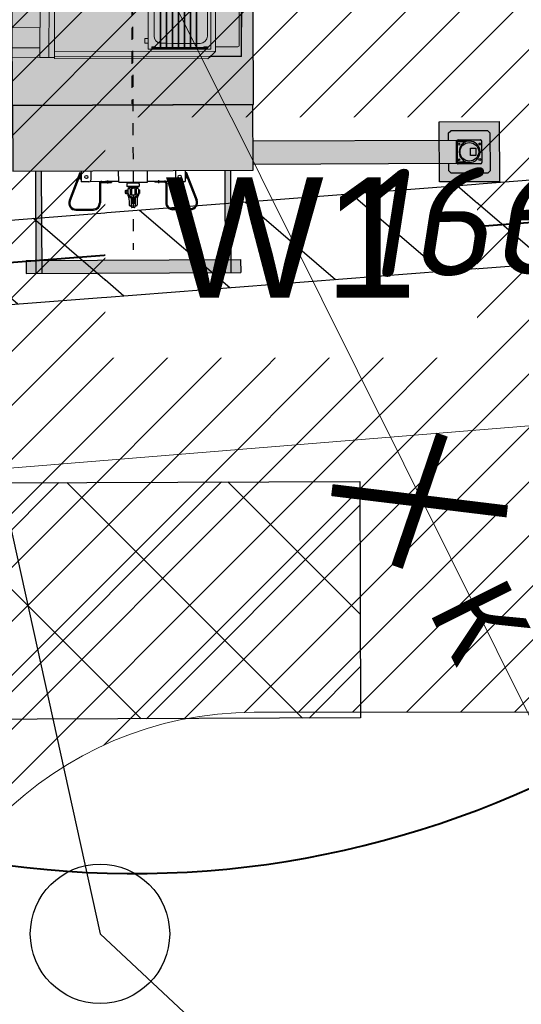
# Model space of a CAD drawing. Header units: millimetres. Extents: x 528565 to 529698, y -48331 to -46821.
# Tile 20 of 53: x 528973.91 to 528978.09, y -47343.56 to -47335.37. Entities that reach past the tile are written whole.
import ezdxf
from ezdxf.enums import TextEntityAlignment as Align

# ---------------------------------------------------------------- set-up
doc = ezdxf.new("R2010")
doc.units = ezdxf.units.MM
doc.linetypes.add('AI-Linetype-203', pattern=[2.3202209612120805, 1.784703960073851, -0.1785056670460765, 0.1785056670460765, -0.1785056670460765])
doc.linetypes.add('LU197', pattern=[9, 8, -1])
doc.layers.get('Defpoints').update_dxf_attribs({"color": 140})
for name, color, linetype, lineweight in [('!ПОС_траншея', 42, 'Continuous', 40), ('02 План', 7, 'Continuous', 25), ('1', 7, 'Continuous', 13), ('_ПР_КЛ_10', 10, 'ОПС_W2', 30), ('ELEKTROSET_', 6, 'LU1191', 9), ('KANALIZACIA', 1, 'LU197', 13), ('OTMETKI', 7, 'Continuous', 13), ('ГП ГП', 10, 'ОПС_W2', 30), ('электрика', 1, 'Continuous', 40), ('ЭС', 1, 'Continuous', 60)]:
    doc.layers.add(name, color=color, linetype=linetype, lineweight=lineweight)
doc.layers.add('ГП ОСИ', color=7, linetype='Continuous')
doc.layers.add('ГП СЕТИ', color=7, linetype='Continuous')
doc.styles.add('ESKD1', font='txt', dxfattribs={"width": 1.2, "oblique": 14.99430549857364})
doc.styles.add('GOST 2.304', font='CS_Gost2304.shx', dxfattribs={"oblique": 15})
doc.styles.add('SIMPLEX_K', font='txt')
doc.styles.get("Standard").update_dxf_attribs({"font": 'arial.ttf'})
doc.styles.add('Standard_k', font='simplex.shx', dxfattribs={"oblique": 10})
doc.styles.add('ОПС', font='arial.ttf')
doc.linetypes.add('LU1191', pattern='A,1,-2,0.29,[131,ltypeshp01.shx,S=1.3,R=180,X=0.9229999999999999,Y=0.65],0.29,[131,ltypeshp01.shx,S=1.3,R=180,X=1.3,Y=0.65],5,[131,ltypeshp01.shx,S=1.3,R=0,X=-1.3,Y=-0.65],0.58,[131,ltypeshp01.shx,S=1.3,R=0,X=-1.3,Y=-0.65],-2,3', length=14.16)
doc.linetypes.add('LU1193', pattern='A,1,-2,[131,ltypeshp01.shx,S=1.3,R=180,X=1.3,Y=0.65],6,[131,ltypeshp01.shx,S=1.3,R=0,X=-1.3,Y=-0.65],-2,3', length=14)
doc.linetypes.add('ОПС_W2', pattern='A,10,-0.5,["W2",ОПС,S=1,R=0,X=0,Y=-0.5],-2.5', length=13)
doc.linetypes.add('пути', pattern='A,3.81,[130,ltypeshp.shx,S=6.35,R=0,X=0,Y=0],3.81', length=7.62)
doc.dimstyles.new('ISO-25', dxfattribs={"dimtxt": 2.5, "dimasz": 2.5, "dimexe": 1.25, "dimexo": 0.625, "dimtad": 1, "dimtxsty": 'Standard', "dimcen": 2.5, "dimadec": 0, "dimazin": 0, "dimtfac": 1, "dimtmove": 0, "dimatfit": 3, "dimfxl": 0, "dimarcsym": 0})

# ---------------------------------------------------------------- blocks, each defined once
blk = doc.blocks.new('*U47')
at = {"lineweight": 30}
h = blk.add_hatch(dxfattribs=at)
h.set_pattern_fill('ANSI31', color=6, scale=4.999999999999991, angle=308.1633310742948, style=0)
h.set_pattern_definition([(353.1633310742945, (-0.3089526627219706, 0.3931262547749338), (0.074399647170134, 0.6205559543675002), [])])
h.paths.add_polyline_path([(0.216266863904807, -0.2751883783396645), (-8.432510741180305, -7.072146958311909), (-8.865044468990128, -6.52177020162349), (-0.2162668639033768, 0.2751883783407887)])
at = {"color": 6, "lineweight": 30}
for p, q in [((-0.2162668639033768, 0.2751883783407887), (-8.865044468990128, -6.52177020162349)), ((0.216266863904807, -0.2751883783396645), (-8.432510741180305, -7.072146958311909))]:
    blk.add_line(p, q, dxfattribs=at)
blk = doc.blocks.new('OSI_ZDAN')
at = {"layer": '_ПР_КЛ_10', "color": 0, "linetype": 'Continuous', "lineweight": 0}
blk.add_circle((0, 0), 3.2, dxfattribs=at)
at = {"layer": '_ПР_КЛ_10', "color": 0, "linetype": 'Continuous', "lineweight": 0, "style": 'ESKD1', "oblique": 14.99430549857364, "width": 1.2}
blk.add_attdef('NAME', text='', height=2.6, dxfattribs=at).set_placement((-0.3, 0), align=Align.MIDDLE_CENTER)
blk = doc.blocks.new('A$C7B8D562C')
h = blk.add_hatch()
h.set_pattern_fill('ANSI37', color=5, scale=0.5)
h.set_pattern_definition([(45, (0, 0), (-1.122532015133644, 1.122532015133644), []), (135, (0, 0), (-1.122532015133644, -1.122532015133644), [])])
h.paths.add_polyline_path([(42.87604725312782, 31.11884448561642), (40.36786101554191, 31.10685548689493), (40.35140835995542, 21.48633293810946), (42.19691430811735, 20.81187817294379), (42.8589030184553, 21.09392811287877)])
h.paths.add_polyline_path([(43.6760567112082, 31.11913691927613, -0.4142135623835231), (43.58870562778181, 31.20678728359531), (42.87619973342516, 31.20800578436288), (42.87604725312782, 31.11884448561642), (43.67606275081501, 31.12266851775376), (43.67620635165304, 31.20663764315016), (43.58870562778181, 31.20678728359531, 0.4142135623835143), (43.6760567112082, 31.11913691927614), (43.67606275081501, 31.12266851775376), (42.87604725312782, 31.11884448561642), (42.8589030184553, 21.09392811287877), (42.84962928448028, 15.67120675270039), (43.64974974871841, 15.73640891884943)])
h.paths.add_polyline_path([(42.85800748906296, 20.57027643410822), (40.35140835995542, 21.48633293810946), (40.34111395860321, 15.46678674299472), (42.84962928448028, 15.67120675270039)])
h.paths.add_polyline_path([(41.25465545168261, 19.65951104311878, -1), (41.42962045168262, 19.66309504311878, -1)], flags=16)
h.paths.add_polyline_path([(42.84962928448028, 15.67120675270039), (40.34111395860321, 15.46678674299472), (40.33880571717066, 14.11706610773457), (42.84699195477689, 14.12905510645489)])
h.paths.add_polyline_path([(43.64974974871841, 15.73640891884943), (42.84962928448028, 15.67120675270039), (42.84699195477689, 14.1290551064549), (43.64700745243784, 14.1328791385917)])
h.paths.add_polyline_path([(37.05643591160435, 19.80431048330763), (41.83567665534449, 19.82284435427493), (42.04602247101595, 21.17744944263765), (37.26678172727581, 21.15891557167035)], flags=9)
h.paths.add_polyline_path([(37.46629878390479, 16.411843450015), (42.24553952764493, 16.43037732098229), (42.45588534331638, 17.78498240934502), (37.67664459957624, 17.76644853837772)], flags=9)
at = {"layer": '_ПР_КЛ_10', "linetype": 'ByBlock', "lineweight": 0, "const_width": 0.1, "flags": 128}
for points in [[(38.46972493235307, 15.2992514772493), (38.09541763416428, 14.1989354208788)], [(37.55278536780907, 14.83777527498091), (39.01235719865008, 14.66041162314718)]]:
    blk.add_lwpolyline(points, dxfattribs=at)
at = {"layer": 'ELEKTROSET_', "linetype": 'LU1193', "flags": 128}
blk.add_lwpolyline([(14.30223000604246, 14.6397980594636), (14.25185618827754, 13.34076173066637), (43.64974974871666, 15.73640891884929)], dxfattribs=at)
at = {"layer": 'KANALIZACIA'}
blk.add_line((31.73573597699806, 27.94035318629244), (43.81564220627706, 3.683484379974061), dxfattribs=at)
at = {"layer": 'ГП СЕТИ', "color": 25}
for p, q in [((34.35450869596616, 16.90339375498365), (35.6228607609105, 11.14578672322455)), ((35.6228607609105, 11.14578672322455), (37.69825168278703, 9.209906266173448))]:
    blk.add_line(p, q, dxfattribs=at)
blk.add_circle((35.6228607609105, 11.14578672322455), 0.58, dxfattribs=at)
at = {"layer": 'ГП ОСИ', "color": 5, "linetype": 'Continuous', "lineweight": 30, "ltscale": 0.4807692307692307, "xscale": 0.4807692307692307, "yscale": 0.4807692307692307, "zscale": 0.4807692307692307}
blk.add_blockref('OSI_ZDAN', (40.33041694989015, 9.211819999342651), dxfattribs=at).add_auto_attribs({'NAME': 'Г'})
at = {"layer": 'KANALIZACIA', "linetype": 'Continuous', "lineweight": 13, "style": 'SIMPLEX_K'}
blk.add_text('К', height=0.700006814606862, rotation=296.4732772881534, dxfattribs=at).set_placement((38.78534814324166, 13.75279312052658), align=Align.MIDDLE)
at = {"layer": 'OTMETKI', "style": 'Standard_k', "oblique": 10}
blk.add_text('166.34', height=0.9000087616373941, rotation=1.173488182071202, dxfattribs=at).set_placement((37.70869193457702, 17.50237332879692), align=Align.TOP_LEFT)
blk = doc.blocks.new('кабина_сверху_55713')
blk.add_hatch(color=40).paths.add_polyline_path([(-2512.000000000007, 341.9999999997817), (-2512.000000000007, 353.0520242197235), (-2503, 353.0520242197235), (-2503.000000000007, 405.0520242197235), (-2564.944039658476, 405.0520242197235), (-2564.982217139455, 425.139831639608), (-2572.519081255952, 425.132030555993), (-2572.609546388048, 512.5331456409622), (-2560.000000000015, 512.5461972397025), (-2560.000000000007, 691.7621169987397), (-2569.790402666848, 691.7621169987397), (-2569.79040266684, 1200.000000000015), (-3245.242671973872, 1200.000000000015, 0.1127220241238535), (-3245.242671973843, -1200.000000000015), (-2569.790402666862, -1200.000000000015), (-2569.79040266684, -341.9666332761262), (-1625.11763356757, -342.0000000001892), (-1625.117633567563, -1232.000000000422), (-644.5483605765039, -1232.000000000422), (-644.5483605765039, -1242.191115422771), (633.7996093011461, -1242.191115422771), (653.7519837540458, -1222.238740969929), (913.3767416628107, -1222.238740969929), (913.3767416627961, -299.9999999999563), (1500.000000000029, -299.9999999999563), (1500.000000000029, 300.0000000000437), (710, 300.0000000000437), (710, 804.9999999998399), (-355, 805.0000000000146), (-685.0106382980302, 341.9999999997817)])
at = {"linetype": 'AI-Linetype-203'}
blk.add_line((-2.91038304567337e-11, 1616.226126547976), (2.91038304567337e-11, -1616.226126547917), dxfattribs=at)
at = {"lineweight": 20, "ltscale": 5}
for p, q in [((-690, -322.0000000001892), (-690, -1232.000000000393)), ((-765, -341.874979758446), (-765, -1232.000000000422)), ((-765, -985.3600503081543), (-1359.999999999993, -985.3600503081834)), ((-1439.999999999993, -1152.000000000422), (-765.0000000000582, -1152.000000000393)), ((-765.0000000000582, -1232.000000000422), (-1439.999999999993, -1232.000000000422)), ((-765.0000000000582, -1232.000000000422), (-690.0000000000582, -1232.000000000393)), ((-689.9999999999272, -1232.000000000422), (-644.5483605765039, -1232.000000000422))]:
    blk.add_line(p, q, dxfattribs=at)
at = {"lineweight": 20}
for p, q in [((-644.5483605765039, -1242.191115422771), (-644.5483605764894, -352.2863665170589)), ((908.6102886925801, -1218.831850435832), (908.6102886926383, -375.8318504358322)), ((913.3767416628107, -1222.238740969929), (913.3767416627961, -372.3701594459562)), ((135.4516394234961, -1162.2387409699), (135.4516394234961, -432.2387409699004)), ((235.4516394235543, -1149.7387409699), (235.4516394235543, -444.7387409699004)), ((241.4516394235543, -444.7387409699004), (241.4516394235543, -1149.7387409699)), ((285.4516394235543, -1149.7387409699), (285.4516394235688, -444.7387409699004)), ((291.4516394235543, -444.7387409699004), (291.4516394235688, -1149.7387409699)), ((335.4516394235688, -1149.7387409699), (335.4516394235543, -444.7387409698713)), ((341.4516394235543, -444.7387409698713), (341.4516394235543, -1149.7387409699)), ((385.4516394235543, -444.7387409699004), (385.4516394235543, -984.6550287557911)), ((391.4516394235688, -981.8018143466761), (391.4516394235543, -444.7387409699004)), ((435.4516394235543, -444.7387409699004), (435.4516394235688, -980.2291700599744)), ((441.4516394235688, -980.5058578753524), (441.4516394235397, -444.7387409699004)), ((485.4516394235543, -444.7387409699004), (485.4516394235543, -970.8250736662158)), ((491.4516394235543, -968.2227299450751), (491.4516394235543, -444.7387409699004)), ((535.4516394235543, -444.7387409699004), (535.4516394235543, -956.093618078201)), ((541.4516394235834, -1149.7387409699), (541.4516394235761, -444.7387409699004)), ((657.4516394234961, -1162.2387409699), (657.4516394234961, -432.2387409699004)), ((695.4516394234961, -413.938396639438), (695.4516394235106, -1180.539085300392)), ((893.4292912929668, -1132.331850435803), (893.4292912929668, -462.331850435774)), ((185.4516394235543, -541.3044502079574), (185.4516394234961, -1053.304450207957)), ((628.4516394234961, -1053.304450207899), (628.4516394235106, -541.3044502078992)), ((385.4516394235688, -1149.7387409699), (385.4516394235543, -609.8224531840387)), ((391.4516394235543, -612.6756675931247), (391.4516394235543, -1149.7387409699)), ((435.4516394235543, -1149.738740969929), (435.4516394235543, -614.2483118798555)), ((441.4516394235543, -613.9716240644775), (441.4516394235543, -1149.7387409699)), ((485.4516394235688, -1149.7387409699), (485.4516394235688, -623.652408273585)), ((491.4516394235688, -626.2547519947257), (491.4516394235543, -1149.7387409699)), ((535.4516394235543, -1149.7387409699), (535.4516394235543, -638.3838638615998)), ((107.9516394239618, -1072.2387409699), (135.4516394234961, -1072.238740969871)), ((107.9516394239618, -1112.2387409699), (107.9516394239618, -1072.2387409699)), ((135.4516394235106, -1112.2387409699), (107.9516394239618, -1112.2387409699)), ((166.4516394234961, -1142.238740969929), (196.4516394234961, -1142.238740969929)), ((166.4516394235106, -1157.238740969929), (166.4516394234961, -1142.238740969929)), ((235.4516394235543, -1146.738740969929), (186.4516394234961, -1146.7387409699)), ((186.4516394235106, -1152.738740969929), (186.4516394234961, -1146.738740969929)), ((196.4516394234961, -1142.238740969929), (196.4516394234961, -1146.738740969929)), ((285.4516394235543, -1146.7387409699), (241.4516394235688, -1146.738740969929)), ((245.4516394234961, -1113.304450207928), (285.4516394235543, -1113.304450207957)), ((291.4516394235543, -1113.304450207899), (335.4516394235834, -1113.304450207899)), ((335.4516394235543, -1146.7387409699), (291.4516394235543, -1146.7387409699)), ((341.4516394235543, -1113.30445020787), (385.4516394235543, -1113.304450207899)), ((385.4516394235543, -1146.7387409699), (341.4516394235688, -1146.7387409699)), ((391.4516394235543, -1113.304450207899), (435.4516394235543, -1113.304450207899)), ((435.4516394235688, -1146.7387409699), (391.4516394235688, -1146.7387409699)), ((441.4516394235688, -1113.304450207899), (485.4516394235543, -1113.304450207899)), ((485.4516394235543, -1146.7387409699), (441.4516394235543, -1146.7387409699)), ((491.4516394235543, -1113.304450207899), (535.4516394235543, -1113.304450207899)), ((535.4516394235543, -1146.738740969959), (491.4516394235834, -1146.738740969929)), ((541.4516394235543, -1113.304450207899), (568.4516394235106, -1113.304450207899)), ((610.4516394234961, -1146.738740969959), (541.4516394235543, -1146.738740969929)), ((630.4516394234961, -1142.238740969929), (600.4516394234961, -1142.238740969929)), ((600.4516394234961, -1142.238740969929), (600.4516394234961, -1146.738740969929)), ((610.4516394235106, -1152.738740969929), (610.4516394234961, -1146.738740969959)), ((630.4516394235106, -1157.238740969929), (630.4516394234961, -1142.238740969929)), ((695.4516394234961, -1142.331850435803), (883.4292912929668, -1142.331850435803)), ((-644.5483605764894, -1180.539085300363), (695.4516394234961, -1180.539085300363)), ((-644.5483605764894, -1222.238740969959), (653.7519837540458, -1222.238740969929)), ((657.4516394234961, -1162.238740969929), (135.4516394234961, -1162.238740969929)), ((196.4516394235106, -1157.238740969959), (166.4516394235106, -1157.238740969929)), ((610.4516394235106, -1152.738740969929), (186.4516394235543, -1152.738740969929)), ((196.4516394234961, -1152.738740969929), (196.4516394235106, -1157.238740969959)), ((241.4516394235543, -1149.7387409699), (235.4516394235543, -1149.7387409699)), ((291.4516394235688, -1149.7387409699), (285.4516394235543, -1149.7387409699)), ((341.4516394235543, -1149.7387409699), (335.4516394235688, -1149.7387409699)), ((391.4516394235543, -1149.7387409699), (385.4516394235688, -1149.7387409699)), ((441.4516394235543, -1149.7387409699), (435.4516394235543, -1149.738740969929)), ((491.4516394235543, -1149.7387409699), (485.4516394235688, -1149.7387409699)), ((541.4516394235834, -1149.7387409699), (535.4516394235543, -1149.7387409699)), ((600.4516394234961, -1152.7387409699), (600.4516394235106, -1157.238740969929)), ((600.4516394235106, -1157.238740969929), (630.4516394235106, -1157.238740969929)), ((695.4516394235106, -1180.539085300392), (633.7996093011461, -1242.191115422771)), ((653.7519837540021, -1222.238740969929), (913.3767416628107, -1222.238740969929)), ((657.1588742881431, -1218.831850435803), (908.6102886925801, -1218.831850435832)), ((-644.5483605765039, -1242.191115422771), (633.7996093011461, -1242.191115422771))]:
    blk.add_line(p, q, dxfattribs=at)
blk.add_lwpolyline([(-1625.117633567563, -1232.000000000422), (-644.5483605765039, -1232.000000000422), (-644.5483605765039, -1242.191115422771), (633.7996093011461, -1242.191115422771), (653.7519837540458, -1222.238740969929), (913.3767416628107, -1222.238740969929), (913.3767416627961, -299.9999999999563)], dxfattribs=at)
for centre in [(176.4516394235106, -1149.738740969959), (620.4516394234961, -1149.738740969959)]:
    blk.add_circle(centre, 4.5, dxfattribs=at)
for centre, radius, start, end in [((245.4516394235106, -1053.304450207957), 60, 180, 260.4059317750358), ((568.4516394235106, -1053.304450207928), 60, 270, 0), ((245.4516394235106, -1053.304450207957), 60, 266.1774462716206, 270), ((883.4292912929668, -1132.331850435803), 10, 270, 0)]:
    blk.add_arc(centre, radius, start, end, dxfattribs=at)
blk = doc.blocks.new('база_сверху_55713')
h = blk.add_hatch(color=254)
h.dxf.hatch_style = 1
h.paths.add_polyline_path([(-1627.499999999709, -1004.580590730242), (2052.499999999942, -1004.580590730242), (2052.499999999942, 1004.580590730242), (-1627.499999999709, 1004.580590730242)])
h.paths.add_polyline_path([(-1627.499999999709, 1000), (-2172.500000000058, 1000), (-2172.500000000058, -1000), (-1627.499999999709, -1000)])
h.paths.add_polyline_path([(2562.500000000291, 1000), (2052.499999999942, 1000), (2052.499999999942, -1000), (2562.500000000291, -1000)])
h = blk.add_hatch(color=254)
h.dxf.hatch_style = 1
h.paths.add_polyline_path([(-2916.236259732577, 763.4376102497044), (-3024.291425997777, 763.4376102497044), (-3024.291425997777, -763.4376102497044), (-2916.236259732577, -763.4376102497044)])
h.paths.add_polyline_path([(-2172.500000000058, 811.34913899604), (-2916.236259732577, 811.34913899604), (-2916.236259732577, 763.4376102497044), (-2172.500000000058, 763.4376102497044)])
h.paths.add_polyline_path([(-2916.236259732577, 811.34913899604), (-3024.291425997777, 811.34913899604), (-3024.291425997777, 763.4376102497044), (-2916.236259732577, 763.4376102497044)])
h.paths.add_polyline_path([(-2916.236259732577, 892.9528374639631), (-3024.291425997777, 892.9528374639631), (-3024.291425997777, 811.34913899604), (-2916.236259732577, 811.34913899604)])
h.paths.add_polyline_path([(-2916.236259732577, -763.4376102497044), (-3024.291425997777, -763.4376102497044), (-3024.291425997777, -811.34913899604), (-2916.236259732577, -811.34913899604)])
h.paths.add_polyline_path([(-2916.236259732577, -811.34913899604), (-3024.291425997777, -811.34913899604), (-3024.291425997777, -892.9528374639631), (-2916.236259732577, -892.9528374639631)])
h.paths.add_polyline_path([(-2172.500000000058, -763.4376102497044), (-2916.236259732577, -763.4376102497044), (-2916.236259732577, -811.34913899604), (-2172.500000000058, -811.34913899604)])
h = blk.add_hatch(color=252)
h.dxf.hatch_style = 1
h.paths.add_polyline_path([(-1929.336524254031, -2689.5), (-1932.836524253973, -2689.5), (-1932.836524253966, -2698.334848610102, -0.2982166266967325), (-1926.836524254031, -2707.5), (-1926.836524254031, -2892.5, -0.4142135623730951), (-1936.836524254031, -2902.5), (-2116.836524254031, -2902.5, -0.4142135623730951), (-2126.836524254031, -2892.5), (-2126.836524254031, -2707.5, -0.2982166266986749), (-2120.836524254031, -2698.334848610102), (-2120.836524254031, -2689.5), (-2124.336524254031, -2689.5), (-2124.336524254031, -1000.000000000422), (-1929.336524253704, -1000.000000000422)])
blk.add_hatch(color=44).paths.add_polyline_path([(-2276.50465798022, -2550.000000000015), (-1776.504657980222, -2550.000000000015), (-1776.504657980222, -3050.000000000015), (-2276.50465798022, -3050.000000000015)])
h = blk.add_hatch(color=251)
h.dxf.hatch_style = 1
h.paths.add_polyline_path([(-1871.836524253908, -2975), (-1851.836524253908, -2955), (-1851.836524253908, -2645), (-1871.836524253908, -2625), (-1929.336524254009, -2625), (-1929.336524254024, -2689.499999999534), (-1932.836524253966, -2689.499999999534), (-1932.836524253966, -2698.334848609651, -0.2982166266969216), (-1926.836524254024, -2707.499999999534), (-1926.836524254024, -2892.499999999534, -0.4142135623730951), (-1936.836524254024, -2902.499999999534), (-2116.836524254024, -2902.499999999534, -0.4142135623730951), (-2126.836524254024, -2892.499999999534), (-2126.836524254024, -2707.499999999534, -0.2982166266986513), (-2120.836524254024, -2698.334848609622), (-2120.836524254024, -2689.499999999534), (-2124.336524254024, -2689.499999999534), (-2124.336524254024, -2625), (-2181.836524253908, -2625), (-2201.836524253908, -2645), (-2201.836524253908, -2955), (-2181.836524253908, -2975)])
for p, q in [((-2916.236259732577, 892.9528374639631), (-3024.291425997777, 892.9528374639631)), ((-2232.976319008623, 450.541609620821), (-2423.057921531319, 523.5071005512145)), ((-2185.865527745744, 442.0977761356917), (-2419.832609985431, 531.9093243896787)), ((-2499.976319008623, 476.8280792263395), (-2499.976319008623, 330.4999999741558)), ((-2490.976319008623, 476.8280792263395), (-2490.976319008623, 330.4999999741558)), ((-2265.976319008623, 367.4999999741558), (-2265.976319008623, 432.4999999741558)), ((-2172.500000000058, 432.4999999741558), (-2265.976319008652, 432.4999999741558)), ((-2232.976319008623, 448.9999999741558), (-2238.476319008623, 442.2999999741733)), ((-2238.476319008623, 442.2999999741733), (-2238.476319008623, 432.4999999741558)), ((-2211.476319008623, 442.2999999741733), (-2238.476319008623, 442.2999999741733)), ((-2232.976319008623, 451.4999999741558), (-2216.976319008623, 451.4999999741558)), ((-2232.976319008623, 451.4999999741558), (-2232.976319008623, 448.9999999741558)), ((-2216.976319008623, 448.9999999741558), (-2232.976319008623, 448.9999999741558)), ((-2232.976319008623, 442.2999999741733), (-2232.976319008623, 432.4999999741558)), ((-2216.976319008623, 451.4999999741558), (-2216.976319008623, 448.9999999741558)), ((-2216.976319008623, 448.9999999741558), (-2211.476319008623, 442.2999999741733)), ((-2216.976319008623, 442.2999999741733), (-2216.976319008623, 432.4999999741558)), ((-2211.476319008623, 442.2999999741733), (-2211.476319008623, 432.4999999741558)), ((-2189.090839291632, 433.6955522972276), (-2211.476319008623, 442.288532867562)), ((-2260.976319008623, 356.319660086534), (-2260.976319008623, 119.9999999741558)), ((-2172.500000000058, 352.5172434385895), (-2250.976319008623, 352.4999999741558)), ((-2278.976319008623, 280.4999999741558), (-2440.976319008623, 280.4999999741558)), ((-2278.976319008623, 271.4999999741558), (-2440.976319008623, 271.4999999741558)), ((-2269.976319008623, 262.4999999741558), (-2269.976319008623, 180.4999999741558)), ((-2253.968565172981, 212.4999999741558), (-2278.959709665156, 212.4999999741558)), ((-2260.976319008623, 180.4999999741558), (-2269.976319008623, 180.4999999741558)), ((-2268.976319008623, 119.9999999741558), (-2268.976319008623, -120.0000000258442)), ((-2268.976319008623, 119.9999999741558), (-2172.500000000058, 119.9999999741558)), ((-2480.608457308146, -10.0000000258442), (-2480.608457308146, 9.999999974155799)), ((-2459.273267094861, 13.9999999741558), (-2476.608457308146, 13.9999999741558)), ((-2466.818460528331, 25.71869340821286), (-2468.257335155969, 13.9999999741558)), ((-2466.818460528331, 25.71869340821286), (-2467.099908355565, 23.94516748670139)), ((-2405.052310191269, 16.9999999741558), (-2460.367251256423, 16.9999999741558)), ((-2378.54718785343, 34.4999999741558), (-2456.892999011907, 34.4999999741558)), ((-2389.923121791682, 9.999999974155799), (-2449.137174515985, 9.999999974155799)), ((-2405.052310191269, 9.999999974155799), (-2405.052310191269, 16.9999999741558)), ((-2392.135387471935, 21.9999999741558), (-2395.819256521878, 21.9999999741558)), ((-2392.135387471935, 13.9999999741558), (-2392.135387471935, 27.9999999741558)), ((-2380.94877730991, 31.9999999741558), (-2388.135387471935, 31.9999999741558)), ((-2327.976319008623, 43.9999999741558), (-2377.654331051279, 43.9999999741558)), ((-2376.94877730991, -28.0000000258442), (-2376.94877730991, 27.9999999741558)), ((-2365.650102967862, 21.9999999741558), (-2376.94877730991, 21.9999999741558)), ((-2370.91495044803, 13.9999999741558), (-2376.94877730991, 13.9999999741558)), ((-2320.107486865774, 13.9999999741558), (-2376.94877730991, 13.9999999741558)), ((-2371.84467269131, 21.9999999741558), (-2372.503486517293, 16.63439194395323)), ((-2322.976319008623, 24.9999999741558), (-2365.650102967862, 24.9999999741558)), ((-2365.650102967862, 24.9999999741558), (-2365.650102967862, 21.9999999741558)), ((-2333.976319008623, 59.9999999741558), (-2363.976319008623, 59.9999999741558)), ((-2363.976319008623, 59.9999999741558), (-2363.976319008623, 43.9999999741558)), ((-2338.976319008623, 65.9999999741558), (-2358.976319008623, 65.9999999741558)), ((-2358.976319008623, 65.9999999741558), (-2358.976319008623, 59.9999999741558)), ((-2348.976319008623, 59.9999999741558), (-2348.976319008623, 43.9999999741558)), ((-2338.976319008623, 65.9999999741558), (-2338.976319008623, 59.9999999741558)), ((-2333.976319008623, 59.9999999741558), (-2333.976319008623, 43.9999999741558)), ((-2326.476319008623, 24.9999999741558), (-2325.449151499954, 16.63439194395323)), ((-2322.976319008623, 24.9999999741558), (-2322.976319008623, 38.9999999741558)), ((-2313.398135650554, 32.4999999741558), (-2322.976319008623, 32.4999999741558)), ((-2320.107486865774, 13.9999999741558), (-2318.38850301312, -2.584420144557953e-08)), ((-2308.898135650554, 38.4999999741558), (-2313.398135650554, 38.4999999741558)), ((-2313.398135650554, -38.5000000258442), (-2313.398135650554, 38.4999999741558)), ((-2305.898135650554, -47.0000000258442), (-2305.898135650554, 46.9999999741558)), ((-2282.398135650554, 51.4999999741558), (-2301.398135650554, 51.4999999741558)), ((-2277.898135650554, -47.0000000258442), (-2277.898135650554, 46.9999999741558)), ((-2268.976319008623, 42.4999999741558), (-2277.898135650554, 42.4999999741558)), ((-2459.273267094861, -14.0000000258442), (-2476.608457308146, -14.0000000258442)), ((-2468.257335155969, -14.0000000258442), (-2466.818460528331, -25.71869345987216)), ((-2466.818460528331, -25.71869345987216), (-2467.099908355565, -23.94516753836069)), ((-2405.052310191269, -17.0000000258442), (-2460.367251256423, -17.0000000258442)), ((-2378.54718785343, -34.5000000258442), (-2456.892999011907, -34.5000000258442)), ((-2389.923121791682, -10.0000000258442), (-2449.137174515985, -10.0000000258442)), ((-2405.052310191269, -17.0000000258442), (-2405.052310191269, -10.0000000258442)), ((-2392.135387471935, -22.0000000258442), (-2395.819256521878, -22.0000000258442)), ((-2392.135387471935, -28.0000000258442), (-2392.135387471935, -14.0000000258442)), ((-2380.94877730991, -32.0000000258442), (-2388.135387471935, -32.0000000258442)), ((-2327.976319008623, -44.0000000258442), (-2377.654331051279, -44.0000000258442)), ((-2370.91495044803, -14.0000000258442), (-2376.94877730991, -14.0000000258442)), ((-2320.107486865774, -14.0000000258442), (-2376.94877730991, -14.0000000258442)), ((-2365.650102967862, -22.0000000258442), (-2376.94877730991, -22.0000000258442)), ((-2371.84467269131, -22.0000000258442), (-2372.503486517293, -16.63439199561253)), ((-2365.650102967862, -22.0000000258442), (-2365.650102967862, -25.0000000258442)), ((-2322.976319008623, -25.0000000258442), (-2365.650102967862, -25.0000000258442)), ((-2363.976319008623, -44.0000000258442), (-2363.976319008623, -54.0000000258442)), ((-2333.976319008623, -54.0000000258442), (-2363.976319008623, -54.0000000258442)), ((-2348.976319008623, -44.0000000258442), (-2348.976319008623, -54.0000000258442)), ((-2333.976319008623, -44.0000000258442), (-2333.976319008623, -54.0000000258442)), ((-2326.476319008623, -25.0000000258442), (-2325.449151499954, -16.63439199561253)), ((-2322.976319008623, -39.0000000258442), (-2322.976319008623, -25.0000000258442)), ((-2313.398135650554, -32.5000000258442), (-2322.976319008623, -32.5000000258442)), ((-2320.107486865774, -14.0000000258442), (-2318.38850301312, -2.584420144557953e-08)), ((-2308.898135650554, -38.5000000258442), (-2313.398135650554, -38.5000000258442)), ((-2282.398135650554, -51.5000000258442), (-2301.398135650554, -51.5000000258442)), ((-2268.976319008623, -42.5000000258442), (-2277.898135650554, -42.5000000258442)), ((-2268.976319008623, -120.0000000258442), (-2172.500000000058, -120.0000000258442)), ((-2260.976319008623, -120.0000000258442), (-2260.976319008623, -356.3196601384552)), ((-2253.968565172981, -212.5000000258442), (-2278.959709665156, -212.5000000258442)), ((-2260.976319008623, -180.5000000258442), (-2269.976319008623, -180.5000000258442)), ((-2269.976319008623, -262.5000000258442), (-2269.976319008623, -180.5000000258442)), ((-2278.976319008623, -271.5000000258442), (-2440.976319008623, -271.5000000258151)), ((-2278.976319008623, -280.5000000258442), (-2440.976319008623, -280.5000000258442)), ((-2499.976319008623, -476.8280792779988), (-2499.976319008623, -330.5000000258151)), ((-2490.976319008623, -476.8280792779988), (-2490.976319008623, -330.5000000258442)), ((-2265.976319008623, -367.5000000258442), (-2265.976319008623, -432.5000000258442)), ((-2172.500000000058, -352.5172434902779), (-2250.976319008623, -352.5000000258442)), ((-2232.976319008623, -450.5416096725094), (-2423.057921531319, -523.5071006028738)), ((-2185.865527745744, -442.097776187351), (-2419.832609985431, -531.909324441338)), ((-2172.500000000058, -432.5000000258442), (-2265.976319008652, -432.5000000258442)), ((-2238.476319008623, -442.3000000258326), (-2238.476319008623, -432.5000000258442)), ((-2232.976319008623, -449.0000000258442), (-2238.476319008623, -442.3000000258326)), ((-2211.476319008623, -442.3000000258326), (-2238.476319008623, -442.3000000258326)), ((-2232.976319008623, -442.3000000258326), (-2232.976319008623, -432.5000000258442)), ((-2216.976319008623, -449.0000000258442), (-2232.976319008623, -449.0000000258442)), ((-2232.976319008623, -451.5000000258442), (-2232.976319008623, -449.0000000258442)), ((-2232.976319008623, -451.5000000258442), (-2216.976319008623, -451.5000000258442)), ((-2216.976319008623, -442.3000000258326), (-2216.976319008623, -432.5000000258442)), ((-2216.976319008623, -449.0000000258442), (-2211.476319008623, -442.3000000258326)), ((-2216.976319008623, -451.5000000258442), (-2216.976319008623, -449.0000000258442)), ((-2211.476319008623, -442.3000000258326), (-2211.476319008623, -432.5000000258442)), ((-2189.090839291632, -433.6955523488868), (-2211.476319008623, -442.2885329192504)), ((-2916.236259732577, -892.9528374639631), (-3024.291425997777, -892.9528374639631)), ((-2124.336524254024, -2689.499999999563), (-2124.336524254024, -1000)), ((-1929.336524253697, -1000), (-1929.336524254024, -2689.499999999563)), ((-2181.836524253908, -2625), (-2201.836524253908, -2645)), ((-2201.836524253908, -2645), (-2201.836524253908, -2955)), ((-2124.336524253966, -2625), (-2181.836524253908, -2625)), ((-1929.336524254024, -2689.499999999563), (-2124.336524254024, -2689.499999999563)), ((-2120.836524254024, -2689.499999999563), (-2120.836524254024, -2799.999999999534)), ((-2115.836524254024, -2689.499999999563), (-2115.836524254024, -2767.689011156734)), ((-2110.836524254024, -2689.499999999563), (-2110.836524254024, -2770.589117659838)), ((-1942.836524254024, -2697.499999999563), (-2110.836524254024, -2697.499999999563)), ((-1942.836524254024, -2770.589117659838), (-1942.836524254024, -2689.499999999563)), ((-1937.836524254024, -2689.499999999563), (-1937.836524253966, -2767.689011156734)), ((-1932.836524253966, -2689.499999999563), (-1932.836524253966, -2799.99999999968)), ((-1871.836524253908, -2625), (-1929.336524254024, -2625)), ((-1871.836524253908, -2625), (-1851.836524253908, -2645)), ((-1851.836524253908, -2955), (-1851.836524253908, -2645)), ((-2126.836524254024, -2892.499999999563), (-2126.836524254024, -2707.499999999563)), ((-2115.836524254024, -2799.999999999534), (-2115.836524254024, -2767.689011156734)), ((-2110.836524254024, -2770.589117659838), (-2115.836524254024, -2770.589117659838)), ((-2110.836524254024, -2751.792116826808), (-2098.054499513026, -2751.792116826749)), ((-1955.618548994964, -2751.792116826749), (-1942.836524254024, -2751.792116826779)), ((-1937.836524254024, -2770.589117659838), (-1942.836524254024, -2770.589117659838)), ((-1937.836524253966, -2799.99999999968), (-1937.836524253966, -2767.689011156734)), ((-1926.836524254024, -2707.499999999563), (-1926.836524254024, -2892.499999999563)), ((-2120.836524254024, -2799.999999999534), (-2115.836524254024, -2799.999999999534)), ((-1932.836524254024, -2799.99999999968), (-1937.836524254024, -2799.99999999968)), ((-1936.836524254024, -2902.499999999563), (-2116.836524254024, -2902.499999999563)), ((-2181.836524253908, -2975), (-2201.836524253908, -2955)), ((-2181.836524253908, -2975), (-1871.836524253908, -2975)), ((-1851.836524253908, -2955), (-1871.836524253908, -2975))]:
    blk.add_line(p, q)
for points in [[(-1627.499999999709, 1000), (-2172.500000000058, 1000), (-2172.500000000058, -1000), (-1627.499999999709, -1000)], [(-1627.499999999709, -1004.580590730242), (2052.499999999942, -1004.580590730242), (2052.499999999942, 1004.580590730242), (-1627.499999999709, 1004.580590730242)], [(-2276.50465798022, -2550.000000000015), (-1776.504657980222, -2550.000000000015), (-1776.504657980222, -3050.000000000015), (-2276.50465798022, -3050.000000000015)], [(-1996.836524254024, -2808.657288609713), (-1996.836524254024, -2853.657288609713), (-2056.836524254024, -2853.657288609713), (-2056.836524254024, -2808.657288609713)]]:
    blk.add_lwpolyline(points, close=True)
for points in [[(-3024.291425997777, 892.9528374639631), (-3024.291425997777, -892.9528374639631)], [(-2916.236259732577, 892.9528374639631), (-2916.236259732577, -892.9528374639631)], [(-2172.500000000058, 811.34913899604), (-3024.291425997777, 811.34913899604)], [(-2172.500000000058, 763.4376102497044), (-3024.291425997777, 763.4376102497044)], [(-2172.500000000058, -763.4376102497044), (-3024.291425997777, -763.4376102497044)], [(-2172.500000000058, -811.34913899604), (-3024.291425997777, -811.34913899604)]]:
    blk.add_lwpolyline(points)
at = {"linetype": 'AI-Linetype-203'}
blk.add_lwpolyline([(6422.979310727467, 0), (-2832.836003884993, 0)], dxfattribs=at)
for centre, radius in [((-2224.976319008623, 388.4999999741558), 13), ((-2224.976319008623, -388.5000000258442), 13), ((-2026.836524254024, -2799.999999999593), 77.5), ((-2091.836524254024, -2712.499999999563), 8), ((-1961.836524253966, -2712.499999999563), 8), ((-2091.836524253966, -2887.499999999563), 8), ((-1961.836524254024, -2887.499999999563), 8)]:
    blk.add_circle(centre, radius)
for centre, radius, start, end in [((-2440.976319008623, 476.8280792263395), 59, 68.9999999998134, 180), ((-2440.976319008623, 476.8280792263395), 50, 68.9999999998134, 180), ((-2440.976319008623, 330.4999999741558), 59, 180, 270), ((-2440.976319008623, 330.4999999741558), 50, 180, 270), ((-2250.976319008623, 367.4999999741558), 15, 180, 270), ((-2278.976319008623, 262.4999999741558), 18, 0, 90), ((-2278.976319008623, 262.4999999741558), 9, 0, 90), ((-2476.608457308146, 9.999999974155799), 4, 90, 180), ((-2470.46383074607, 11.9999999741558), 5, 115.7322296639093, 156.4218215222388), ((-2476.976319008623, 25.51249406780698), 10, 295.7322296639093, 350.9827014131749), ((-2456.892999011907, 24.4999999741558), 10, 90, 172.9999999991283), ((-2463.367251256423, 16.9999999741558), 3, 270, 0), ((-2395.819256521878, 11.9999999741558), 10, 90, 157.4141904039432), ((-2398.672180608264, 42.4999999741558), 8, 270, 318.6456289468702), ((-2396.135387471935, 13.9999999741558), 4, 270, 0), ((-2377.654331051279, 23.9999999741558), 20, 90, 138.6456289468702), ((-2388.135387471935, 27.9999999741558), 4, 90, 180), ((-2380.94877730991, 27.9999999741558), 4, 0, 90), ((-2378.54718785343, 42.4999999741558), 8, 270, 318.6456289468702), ((-2375.481124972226, 16.9999999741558), 3, 270, 352.9999999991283), ((-2357.529338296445, 23.9999999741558), 20, 90, 138.6456289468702), ((-2327.976319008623, 38.9999999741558), 5, 0, 90), ((-2322.47151304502, 16.9999999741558), 3, 187.0000000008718, 270), ((-2308.898135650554, 41.4999999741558), 3, 270, 0), ((-2301.398135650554, 46.9999999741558), 4.5, 90, 180), ((-2282.398135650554, 46.9999999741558), 4.5, 0, 90), ((-2476.608457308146, -10.0000000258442), 4, 180, 270), ((-2470.46383074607, -12.0000000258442), 5, 203.5781784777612, 244.2677703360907), ((-2476.976319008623, -25.51249411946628), 10, 9.01729858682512, 64.26777033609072), ((-2456.892999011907, -24.5000000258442), 10, 187.0000000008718, 270), ((-2463.367251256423, -17.0000000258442), 3, 0, 90), ((-2395.819256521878, -12.0000000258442), 10, 202.5858095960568, 270), ((-2398.672180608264, -42.5000000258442), 8, 41.35437105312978, 90), ((-2396.135387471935, -14.0000000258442), 4, 0, 90), ((-2377.654331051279, -24.0000000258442), 20, 221.3543710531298, 270), ((-2388.135387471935, -28.0000000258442), 4, 180, 270), ((-2380.94877730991, -28.0000000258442), 4, 270, 0), ((-2378.54718785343, -42.5000000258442), 8, 41.35437105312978, 90), ((-2375.481124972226, -17.0000000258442), 3, 7.000000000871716, 90), ((-2357.529338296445, -24.0000000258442), 20, 221.3543710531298, 270), ((-2327.976319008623, -39.0000000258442), 5, 270, 0), ((-2322.47151304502, -17.0000000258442), 3, 90, 172.9999999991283), ((-2308.898135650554, -41.5000000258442), 3, 0, 90), ((-2301.398135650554, -47.0000000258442), 4.5, 180, 270), ((-2282.398135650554, -47.0000000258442), 4.5, 270, 0), ((-2440.976319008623, -330.5000000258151), 59, 90, 180), ((-2440.976319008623, -330.5000000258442), 50, 90, 180), ((-2278.976319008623, -262.5000000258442), 9, 270, 0), ((-2278.976319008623, -262.5000000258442), 18, 270, 0), ((-2250.976319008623, -367.5000000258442), 15, 89.99957742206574, 180), ((-2440.976319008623, -476.8280792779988), 59, 180, 291.0000000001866), ((-2440.976319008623, -476.8280792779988), 50, 180, 291.0000000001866), ((-2116.836524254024, -2707.499999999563), 10, 113.5781784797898, 180), ((-1936.836524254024, -2707.499999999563), 10, 0, 66.4218215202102), ((-2026.836524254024, -2799.999999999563), 89, 147.2031764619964, 180), ((-2026.836524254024, -2799.999999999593), 86, 34.09431161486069, 145.9056883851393), ((-2026.836524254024, -2799.999999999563), 89, 0, 32.79682353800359), ((-2026.836524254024, -2799.999999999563), 89, 180, 0), ((-2116.836524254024, -2892.499999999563), 10, 180, 270), ((-1936.836524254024, -2892.499999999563), 10, 270, 0)]:
    blk.add_arc(centre, radius, start, end)
blk = doc.blocks.new('*U108')
at = {"rotation": 269.6938424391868}
blk.add_blockref('кабина_сверху_55713', (0, 0), dxfattribs=at)
blk.add_blockref('база_сверху_55713', (0, 0))
blk = doc.blocks.new('*D114')
at = {"color": 0, "lineweight": -2, "transparency": 16777216}
for p, q in [((528974.8653320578, -47334.47236371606), (528966.9923558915, -47335.89230959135)), ((528956.1515574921, -47337.84752279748), (528965.7622033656, -47336.11417613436))]:
    blk.add_line(p, q, dxfattribs=at)
at = {"color": 0, "transparency": 16777216}
blk.add_solid([(528965.7252256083, -47335.90915071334), (528965.7991811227, -47336.31920155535), (528966.9923558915, -47335.89230959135)], dxfattribs=at)
at = {"layer": 'Defpoints', "color": 0, "transparency": 16777216}
for p in [(528974.8653320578, -47334.47236371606), (528966.9923558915, -47335.89230959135)]:
    blk.add_point(p, dxfattribs=at)
at = {"color": 0, "transparency": 16777216, "insert": (528960.0922043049, -47335.70786114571), "char_height": 1.25, "attachment_point": 5, "rotation": 10.223781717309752, "style": 'GOST 2.304', "bg_fill": 3, "box_fill_scale": 1.1, "bg_fill_color": 256, "bg_fill_true_color": 13158600, "bg_fill_transparency": 0}
blk.add_mtext('Rраб=8 м', dxfattribs=at)
blk = doc.blocks.new('*D115')
at = {"color": 0, "lineweight": -2, "transparency": 16777216}
for p, q in [((528974.8801401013, -47334.46536130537), (528962.2667538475, -47343.31306607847)), ((528951.5599869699, -47350.82336589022), (528961.2434132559, -47344.03089198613))]:
    blk.add_line(p, q, dxfattribs=at)
at = {"color": 0, "transparency": 16777216}
blk.add_solid([(528961.1237756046, -47343.86033522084), (528961.3630509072, -47344.20144875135), (528962.2667538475, -47343.31306607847)], dxfattribs=at)
at = {"layer": 'Defpoints', "color": 0, "transparency": 16777216}
for p in [(528974.8801401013, -47334.46536130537), (528962.2667538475, -47343.31306607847)]:
    blk.add_point(p, dxfattribs=at)
at = {"color": 0, "transparency": 16777216, "insert": (528955.1004213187, -47346.6603672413), "char_height": 1.25, "attachment_point": 5, "rotation": 35.047876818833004, "style": 'GOST 2.304', "bg_fill": 3, "box_fill_scale": 1.1, "bg_fill_color": 256, "bg_fill_true_color": 13158600, "bg_fill_transparency": 0}
blk.add_mtext('Rоп=15,38 м', dxfattribs=at)
blk = doc.blocks.new('A$Cc5acb128')
at = {"layer": 'ГП ГП', "linetype": 'ByBlock', "lineweight": 0, "true_color": 0x22346e}
h = blk.add_hatch(dxfattribs=at)
h.set_pattern_fill('ANSI31', color=159, scale=0.1)
h.set_pattern_definition([(45, (0, 0), (-0.2245064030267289, 0.2245064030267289), [])])
edge = h.paths.add_edge_path()
edge.add_line((-3.323619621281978, -16.61886647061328), (-15.3225492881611, -16.62101779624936))
edge.add_line((-15.3225492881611, -16.62101779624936), (-15.32468995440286, -27.39209695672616))
edge.add_line((-15.32468995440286, -27.39209695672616), (-13.02632676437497, -27.39209695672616))
edge.add_line((-13.02632676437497, -27.39209695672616), (-13.02632676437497, -31.89209695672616))
edge.add_line((-13.02632676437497, -31.89209695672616), (-16.52632676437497, -31.89209695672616))
edge.add_line((-16.52632676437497, -31.89209695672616), (-16.52632676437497, -34.74006916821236))
edge.add_line((-16.52632676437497, -34.74006916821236), (-16.02674329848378, -34.73998106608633))
edge.add_arc((-16.0262142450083, -37.73998101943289), 2.999999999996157, -0.007437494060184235, 90.01010417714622, ccw=False)
edge.add_line((-13.02621427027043, -37.74037044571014), (-13.02632676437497, -38.60698457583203))
edge.add_arc((-18.02632676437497, -38.60698457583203), 5, -89.95142051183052, 0, ccw=False)
edge.add_line((-18.02208740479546, -43.60698277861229), (-4.525576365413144, -43.61716645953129))
edge.add_arc((-4.526326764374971, -38.6171665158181), 5.000000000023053, 180.0000000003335, 270.008598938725, ccw=False)
edge.add_line((-9.526326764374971, -38.6171665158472), (-9.526212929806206, -37.73791728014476))
edge.add_arc((-6.526212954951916, -37.73830568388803), 2.999999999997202, 90.01010417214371, 179.9925820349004, ccw=False)
edge.add_line((-6.526742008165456, -34.73830573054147), (-3.327220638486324, -34.73791784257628))
edge.add_line((-3.327220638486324, -34.73791784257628), (-3.323619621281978, -16.61886647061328))
at = {"layer": 'ГП ГП', "linetype": 'ByBlock', "lineweight": 0, "flags": 128}
blk.add_lwpolyline([(-3.323619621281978, -16.61886647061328), (-15.3225492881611, -16.62101779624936), (-15.32468995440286, -27.39209695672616), (-13.02632676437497, -27.39209695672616), (-13.02632676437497, -31.89209695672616), (-16.52632676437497, -31.89209695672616), (-16.52632676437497, -34.74006916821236), (-16.02674329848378, -34.73998106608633, -0.4143032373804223), (-13.02621427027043, -37.74037044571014), (-13.02632676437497, -38.60698457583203, -0.4139652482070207), (-18.02208740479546, -43.60698277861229), (-4.525576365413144, -43.61716645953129, -0.4142575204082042), (-9.526326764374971, -38.6171665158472), (-9.526212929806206, -37.73791728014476, -0.4141239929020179), (-6.526742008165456, -34.73830573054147), (-3.327220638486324, -34.73791784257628)], format="xyb", close=True, dxfattribs=at)
at = {"layer": 'ГП СЕТИ', "linetype": 'ByBlock', "lineweight": 0}
blk.add_lwpolyline([(-3.323619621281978, -16.61886647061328), (-15.3225492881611, -16.62101779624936), (-15.32468995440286, -27.39209695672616), (-13.02632676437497, -27.39209695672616), (-13.02632676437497, -31.89209695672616), (-16.52632676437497, -31.89209695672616), (-16.52632676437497, -34.74006916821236), (-16.02674329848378, -34.73998106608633, -0.4143032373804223), (-13.02621427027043, -37.74037044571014), (-13.02632676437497, -38.60698457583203, -0.4139652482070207), (-18.02208740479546, -43.60698277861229), (-4.525576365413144, -43.61716645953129, -0.4142575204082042), (-9.526326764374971, -38.6171665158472), (-9.526212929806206, -37.73791728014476, -0.4141239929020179), (-6.526742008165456, -34.73830573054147), (-3.327220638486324, -34.73791784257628)], format="xyb", close=True, dxfattribs=at)

msp = doc.modelspace()

# ---------------------------------------------------------------- linework, layer by layer
at = {"layer": 'электрика'}
msp.add_line((528968.6667842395, -47337.7847166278), (528979.3035964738, -47336.96589986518), dxfattribs=at)

# ---------------------------------------------------------------- block references
at = {"color": 1}
msp.add_blockref('A$Cc5acb128', (528982.3931110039, -47306.39261967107), dxfattribs=at)

# ---------------------------------------------------------------- next in the draw order: texts
at = {"lineweight": 0, "insert": (528976.1740851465, -47337.18166511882), "char_height": 0.9999999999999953, "attachment_point": 5, "bg_fill": 3, "box_fill_scale": 1.5, "bg_fill_color": 256, "bg_fill_transparency": 0}
msp.add_mtext('{\\C1;W1}', dxfattribs=at)

# ---------------------------------------------------------------- next in the draw order: linework, layer by layer
at = {"layer": '!ПОС_траншея', "color": 3}
msp.add_arc((528974.8653320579, -47334.47236371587), 8, 170.6850195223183, 41.72197018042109, dxfattribs=at)
at = {"layer": '!ПОС_траншея', "color": 3, "linetype": 'пути', "lineweight": 25, "ltscale": 0.08}
msp.add_arc((528974.8801401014, -47334.46536130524), 15.40712148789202, 163.5059948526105, 16.70266130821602, dxfattribs=at)

# ---------------------------------------------------------------- next in the draw order: block references
at = {"xscale": 0.001000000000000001, "yscale": 0.001000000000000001, "zscale": 0.001000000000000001, "rotation": 90.20817257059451}
msp.add_blockref('*U108', (528974.8495466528, -47334.45162374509), dxfattribs=at)
at = {"layer": 'ЭС', "color": 5, "rotation": 146.238589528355}
msp.add_blockref('*U47', (528968.6667842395, -47337.7847166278), dxfattribs=at)

# ---------------------------------------------------------------- next in the draw order: dimensions: what is measured, and where the dimension line sits
at = {"color": 3}
dim = msp.add_radius_dim(center=(528974.8801401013, -47334.46536130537), mpoint=(528962.2667538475, -47343.31306607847), text='Rоп=15,38 м', dimstyle='ISO-25', override={"dimtxt": 1.25, "dimasz": 1.25, "dimtxsty": 'GOST 2.304', "dimtfill": 1}, dxfattribs=at)
dim.commit()
dim.dimension.update_dxf_attribs({"geometry": '*D115', "text_midpoint": (528955.1004213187, -47346.6603672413)})

# ---------------------------------------------------------------- next in the draw order: hatches: boundary and pattern name
at = {"lineweight": 0, "ltscale": 500.0000000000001, "true_color": 0x136734}
h = msp.add_hatch(dxfattribs=at)
h.set_pattern_fill('ANSI37', color=116, scale=0.2999999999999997, angle=-269.982248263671)
h.set_pattern_definition([(135.0177517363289, (530646.9709894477, -48469.50902738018), (-0.6733105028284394, -0.6737278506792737), []), (225.017751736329, (530646.9709894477, -48469.50902738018), (0.6737278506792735, -0.6733105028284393), [])])
h.paths.add_polyline_path([(528976.7520475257, -47341.17819044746), (528970.6922542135, -47341.2020041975), (528970.6845212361, -47339.23422322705), (528976.7443145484, -47339.210409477)])

# ---------------------------------------------------------------- next in the draw order: linework, layer by layer
at = {"layer": '1', "color": 116, "lineweight": 30, "true_color": 0x136734}
msp.add_lwpolyline([(528976.7520475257, -47341.17819044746), (528970.6922542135, -47341.2020041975), (528970.6845212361, -47339.23422322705), (528976.7443145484, -47339.210409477)], close=True, dxfattribs=at)

# ---------------------------------------------------------------- next in the draw order: dimensions: what is measured, and where the dimension line sits
at = {"color": 3}
dim = msp.add_radius_dim(center=(528974.8653320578, -47334.47236371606), mpoint=(528966.9923558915, -47335.89230959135), text='Rраб=8 м', dimstyle='ISO-25', override={"dimtxt": 1.25, "dimasz": 1.25, "dimtxsty": 'GOST 2.304', "dimtfill": 1}, dxfattribs=at)
dim.commit()
dim.dimension.update_dxf_attribs({"geometry": '*D114', "text_midpoint": (528960.0922043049, -47335.70786114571)})

# ---------------------------------------------------------------- next in the draw order: block references
at = {"layer": '02 План'}
msp.add_blockref('A$C7B8D562C', (528938.9595960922, -47354.12049295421), dxfattribs=at)

doc.saveas('drawing.dxf')
